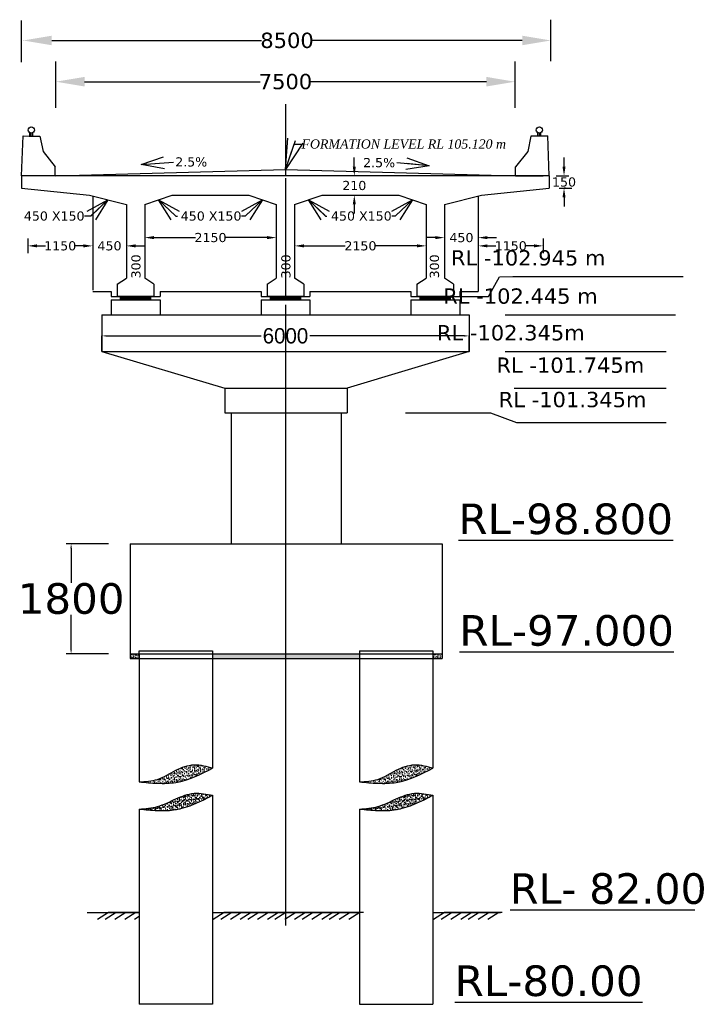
# Model space of a CAD drawing. Header units: millimetres. Extents: x -20950785 to 389010297, y -11535949 to 14056629.
# Tile 17 of 256: x 8031094 to 8052910, y -991283 to -959101. Entities that reach past the tile are written whole.
import ezdxf

# ---------------------------------------------------------------- set-up
doc = ezdxf.new("R2010")
doc.units = ezdxf.units.MM
doc.header["$LTSCALE"] = 60
doc.header["$MEASUREMENT"] = 0
doc.dimstyles.get("Standard").update_dxf_attribs({"dimtxt": 400, "dimasz": 215, "dimexe": 0.18, "dimexo": 0.0625, "dimgap": 0.09, "dimtad": 0, "dimtih": 1, "dimtoh": 1, "dimdec": 0, "dimzin": 4, "dimdsep": 46, "dimtxsty": 'Standard', "dimblk": 'OPEN90', "dimcen": 0, "dimadec": 0, "dimazin": 1, "dimtfac": 1, "dimtdec": 0, "dimtix": 1, "dimtofl": 0, "dimtmove": 0, "dimatfit": 3, "dimldrblk": 'OPEN30', "dimfxl": 1, "dimtolj": 1, "dimtzin": 0, "dimarcsym": 0})
pattern_1 = [(50, (6938999.46, -1118665.463), (71.7260183, -6.2752135), [7.5, -82.5]), (355, (6938999.46, -1118665.46), (-13.8751334, 75.2192134), [6, -66]), (100.4514445, (6939005.44, -1118665.986), (57.8508847, 68.943999), [6.374019, -70.114211]), (46.1842, (6938999.46, -1118645.46), (106.724133, -16.551928), [11.25, -123.75]), (96.635635, (6939008.36, -1118646.84), (93.466195, 97.41186), [9.561034, -105.171376]), (351.184164, (6938999.46, -1118645.46), (93.466195, 97.41186), [9, -99]), (21, (6939009.46, -1118650.463), (59.6907052, -40.261889), [7.5, -82.5]), (326, (6939009.46, -1118650.46), (24.331533, 72.5150045), [6, -66]), (71.451445, (6939014.436, -1118653.82), (84.0222377, 32.2531153), [6.374019, -70.114211]), (37.5, (6938999.462, -1118665.463), (1.21598553, 33.2893854), [0, -65.2, 0, -67, 0, -66.25]), (7.5, (6938999.462, -1118665.463), (26.3069537, 39.4411712), [0, -38.2, 0, -63.7, 0, -25.25]), (327.5, (6938977.162, -1118665.463), (53.3822436, -2.2554872), [0, -25, 0, -78, 0, -103.5]), (317.5, (6938967.16, -1118665.463), (58.318617, 10.0104982), [0, -32.5, 0, -51.8, 0, -73.5])]

# ---------------------------------------------------------------- blocks, each defined once
blk = doc.blocks.new('*D156')
at = {"color": 0, "linetype": 'Continuous', "lineweight": -2, "transparency": 16777216}
for p, q in [((8034000, -976228), (8032773, -976228)), ((8032774, -976378), (8032774, -977505)), ((8032774, -979678), (8032774, -978551)), ((8033807, -979828), (8032773, -979828))]:
    blk.add_line(p, q, dxfattribs=at)
for points in [[(8032749, -976378), (8032799, -976378), (8032774, -976228)], [(8032749, -979678), (8032799, -979678), (8032774, -979828)]]:
    blk.add_solid(points, dxfattribs=at)
at = {"layer": 'Defpoints', "color": 0, "linetype": 'Continuous', "lineweight": -2, "transparency": 16777216}
for p in [(8034000, -976228), (8032774, -979828), (8033807, -979828)]:
    blk.add_point(p, dxfattribs=at)
at = {"color": 0, "linetype": 'Continuous', "transparency": 16777216, "insert": (8032774, -978028), "char_height": 500, "attachment_point": 5}
blk.add_mtext('\\A1;{\\fVerdana|b0|i0|c0|p34;\\H2x;1800}', dxfattribs=at)
blk = doc.blocks.new('*D205')
at = {"color": 0, "linetype": 'Continuous', "lineweight": -2, "transparency": 16777216}
for p, q in [((8033779, -969948), (8033779, -969436)), ((8033929, -969436), (8038988, -969436)), ((8045629, -969436), (8040571, -969436)), ((8045779, -969948), (8045779, -969436))]:
    blk.add_line(p, q, dxfattribs=at)
for points in [[(8033929, -969411), (8033929, -969461), (8033779, -969436)], [(8045629, -969411), (8045629, -969461), (8045779, -969436)]]:
    blk.add_solid(points, dxfattribs=at)
at = {"layer": 'Defpoints', "color": 0, "linetype": 'Continuous', "lineweight": -2, "transparency": 16777216}
for p in [(8045779, -969436), (8033779, -969948), (8045779, -969948)]:
    blk.add_point(p, dxfattribs=at)
at = {"color": 0, "linetype": 'Continuous', "transparency": 16777216, "insert": (8039779, -969436), "char_height": 500, "attachment_point": 5}
blk.add_mtext('\\A1;6000', dxfattribs=at)
blk = doc.blocks.new('*D167')
at = {"color": 0, "linetype": 'Continuous', "lineweight": -2, "transparency": 16777216}
for p, q in [((8031208, -959781), (8031208, -959781)), ((8032143, -959781), (8038998, -959781)), ((8047516, -959781), (8040661, -959781)), ((8048451, -959781), (8048451, -959781))]:
    blk.add_line(p, q, dxfattribs=at)
for points in [[(8032143, -959625), (8032143, -959937), (8031208, -959781)], [(8047516, -959625), (8047516, -959937), (8048451, -959781)]]:
    blk.add_solid(points, dxfattribs=at)
at = {"layer": 'Defpoints', "color": 0, "linetype": 'Continuous', "lineweight": -2, "transparency": 16777216}
for p in [(8031208, -959781), (8048451, -959781), (8048451, -959781)]:
    blk.add_point(p, dxfattribs=at)
at = {"color": 0, "linetype": 'Continuous', "transparency": 16777216, "insert": (8039830, -959781), "char_height": 500, "attachment_point": 5}
blk.add_mtext('\\A1;{\\fVerdana|b0|i0|c0|p34;8500}', dxfattribs=at)
blk = doc.blocks.new('*D168')
at = {"color": 0, "linetype": 'Continuous', "lineweight": -2, "transparency": 16777216}
for p, q in [((8032279, -961128), (8032279, -961128)), ((8033214, -961128), (8038953, -961128)), ((8046344, -961128), (8040605, -961128)), ((8047279, -961128), (8047279, -961128))]:
    blk.add_line(p, q, dxfattribs=at)
for points in [[(8033214, -960972), (8033214, -961284), (8032279, -961128)], [(8046344, -960972), (8046344, -961284), (8047279, -961128)]]:
    blk.add_solid(points, dxfattribs=at)
at = {"layer": 'Defpoints', "color": 0, "linetype": 'Continuous', "lineweight": -2, "transparency": 16777216}
for p in [(8032279, -961128), (8047279, -961128), (8047279, -961128)]:
    blk.add_point(p, dxfattribs=at)
at = {"color": 0, "linetype": 'Continuous', "transparency": 16777216, "insert": (8039779, -961128), "char_height": 500, "attachment_point": 5}
blk.add_mtext('\\A1;{\\fVerdana|b0|i0|c0|p34;7500}', dxfattribs=at)
blk = doc.blocks.new('*D206')
at = {"color": 0, "linetype": 'Continuous', "lineweight": -2, "transparency": 16777216}
for p, q in [((8035179, -966224), (8035179, -966224)), ((8035479, -966224), (8036834, -966224)), ((8039179, -966224), (8037824, -966224)), ((8039479, -966224), (8039479, -966224))]:
    blk.add_line(p, q, dxfattribs=at)
for points in [[(8035479, -966174), (8035479, -966274), (8035179, -966224)], [(8039179, -966174), (8039179, -966274), (8039479, -966224)]]:
    blk.add_solid(points, dxfattribs=at)
at = {"layer": 'Defpoints', "color": 0, "linetype": 'Continuous', "lineweight": -2, "transparency": 16777216}
for p in [(8035179, -966224), (8039479, -966224), (8039479, -966224)]:
    blk.add_point(p, dxfattribs=at)
at = {"color": 0, "linetype": 'Continuous', "transparency": 16777216, "insert": (8037329, -966224), "char_height": 500, "attachment_point": 5}
blk.add_mtext('\\A1;{\\fVerdana|b0|i0|c0|p34;\\H0.6x;2150}', dxfattribs=at)
blk = doc.blocks.new('*D169')
at = {"color": 0, "linetype": 'Continuous', "lineweight": -2, "transparency": 16777216}
for p, q in [((8040079, -966494), (8040079, -966494)), ((8040379, -966494), (8041734, -966494)), ((8044079, -966494), (8042724, -966494)), ((8044379, -966494), (8044379, -966494))]:
    blk.add_line(p, q, dxfattribs=at)
for points in [[(8040379, -966444), (8040379, -966544), (8040079, -966494)], [(8044079, -966444), (8044079, -966544), (8044379, -966494)]]:
    blk.add_solid(points, dxfattribs=at)
at = {"layer": 'Defpoints', "color": 0, "linetype": 'Continuous', "lineweight": -2, "transparency": 16777216}
for p in [(8040079, -966494), (8044379, -966494), (8044379, -966494)]:
    blk.add_point(p, dxfattribs=at)
at = {"color": 0, "linetype": 'Continuous', "transparency": 16777216, "insert": (8042229, -966494), "char_height": 500, "attachment_point": 5}
blk.add_mtext('\\A1;{\\fVerdana|b0|i0|c0|p34;\\H0.6x;2150}', dxfattribs=at)
blk = doc.blocks.new('*D207')
at = {"color": 0, "linetype": 'Continuous', "lineweight": -2, "transparency": 16777216}
for p, q in [((8044679, -966225), (8044379, -966225)), ((8044979, -966225), (8044979, -966225)), ((8046079, -966225), (8046079, -966225)), ((8046379, -966225), (8046679, -966225))]:
    blk.add_line(p, q, dxfattribs=at)
for points in [[(8044679, -966175), (8044679, -966275), (8044979, -966225)], [(8046379, -966175), (8046379, -966275), (8046079, -966225)]]:
    blk.add_solid(points, dxfattribs=at)
at = {"layer": 'Defpoints', "color": 0, "linetype": 'Continuous', "lineweight": -2, "transparency": 16777216}
for p in [(8044979, -966225), (8046079, -966225), (8046079, -966225)]:
    blk.add_point(p, dxfattribs=at)
at = {"color": 0, "linetype": 'Continuous', "transparency": 16777216, "insert": (8045529, -966225), "char_height": 500, "attachment_point": 5}
blk.add_mtext('\\A1;{\\fVerdana|b0|i0|c0|p34;\\H0.6x;450}', dxfattribs=at)
blk = doc.blocks.new('*D170')
at = {"color": 0, "linetype": 'Continuous', "lineweight": -2, "transparency": 16777216}
for p, q in [((8033179, -966494), (8032879, -966494)), ((8033479, -966494), (8033479, -966494)), ((8034579, -966494), (8034579, -966494)), ((8034879, -966494), (8035179, -966494))]:
    blk.add_line(p, q, dxfattribs=at)
for points in [[(8033179, -966444), (8033179, -966544), (8033479, -966494)], [(8034879, -966444), (8034879, -966544), (8034579, -966494)]]:
    blk.add_solid(points, dxfattribs=at)
at = {"layer": 'Defpoints', "color": 0, "linetype": 'Continuous', "lineweight": -2, "transparency": 16777216}
for p in [(8033479, -966494), (8034579, -966494), (8034579, -966494)]:
    blk.add_point(p, dxfattribs=at)
at = {"color": 0, "linetype": 'Continuous', "transparency": 16777216, "insert": (8034029, -966494), "char_height": 500, "attachment_point": 5}
blk.add_mtext('\\A1;{\\fVerdana|b0|i0|c0|p34;\\H0.6x;450}', dxfattribs=at)
blk = doc.blocks.new('*D208')
at = {"color": 0, "linetype": 'Continuous', "lineweight": -2, "transparency": 16777216}
for p, q in [((8046079, -966494), (8046079, -966494)), ((8046379, -966494), (8046657, -966494)), ((8047901, -966494), (8047623, -966494)), ((8048201, -966494), (8048201, -966494))]:
    blk.add_line(p, q, dxfattribs=at)
for points in [[(8046379, -966444), (8046379, -966544), (8046079, -966494)], [(8047901, -966444), (8047901, -966544), (8048201, -966494)]]:
    blk.add_solid(points, dxfattribs=at)
at = {"layer": 'Defpoints', "color": 0, "linetype": 'Continuous', "lineweight": -2, "transparency": 16777216}
for p in [(8046079, -966494), (8048201, -966494), (8048201, -966494)]:
    blk.add_point(p, dxfattribs=at)
at = {"color": 0, "linetype": 'Continuous', "transparency": 16777216, "insert": (8047140, -966494), "char_height": 500, "attachment_point": 5}
blk.add_mtext('\\A1;{\\fVerdana|b0|i0|c0|p34;\\H0.6x;1150}', dxfattribs=at)
blk = doc.blocks.new('*D171')
at = {"color": 0, "linetype": 'Continuous', "lineweight": -2, "transparency": 16777216}
for p, q in [((8033179, -966494), (8032879, -966494)), ((8033479, -966494), (8033479, -966494)), ((8034579, -966494), (8034579, -966494)), ((8034879, -966494), (8035179, -966494))]:
    blk.add_line(p, q, dxfattribs=at)
for points in [[(8033179, -966444), (8033179, -966544), (8033479, -966494)], [(8034879, -966444), (8034879, -966544), (8034579, -966494)]]:
    blk.add_solid(points, dxfattribs=at)
at = {"layer": 'Defpoints', "color": 0, "linetype": 'Continuous', "lineweight": -2, "transparency": 16777216}
for p in [(8033479, -966494), (8033479, -966494), (8034579, -966494)]:
    blk.add_point(p, dxfattribs=at)
at = {"color": 0, "linetype": 'Continuous', "transparency": 16777216, "insert": (8034029, -966494), "char_height": 500, "attachment_point": 5}
blk.add_mtext('\\A1;{\\fVerdana|b0|i0|c0|p34;\\H0.6x;450}', dxfattribs=at)
blk = doc.blocks.new('*D209')
at = {"color": 0, "linetype": 'Continuous', "lineweight": -2, "transparency": 16777216}
for p, q in [((8031358, -966494), (8031358, -966494)), ((8031658, -966494), (8031935, -966494)), ((8033179, -966494), (8032902, -966494)), ((8033479, -966494), (8033479, -966494))]:
    blk.add_line(p, q, dxfattribs=at)
for points in [[(8031658, -966444), (8031658, -966544), (8031358, -966494)], [(8033179, -966444), (8033179, -966544), (8033479, -966494)]]:
    blk.add_solid(points, dxfattribs=at)
at = {"layer": 'Defpoints', "color": 0, "linetype": 'Continuous', "lineweight": -2, "transparency": 16777216}
for p in [(8031358, -966494), (8031358, -966494), (8033479, -966494)]:
    blk.add_point(p, dxfattribs=at)
at = {"color": 0, "linetype": 'Continuous', "transparency": 16777216, "insert": (8032418, -966494), "char_height": 500, "attachment_point": 5}
blk.add_mtext('\\A1;{\\fVerdana|b0|i0|c0|p34;\\H0.6x;1150}', dxfattribs=at)
blk = doc.blocks.new('*D172')
at = {"color": 0, "linetype": 'Continuous', "lineweight": -2, "transparency": 16777216}
for p, q in [((8042028, -963908), (8042028, -963608)), ((8042028, -964208), (8042028, -964208)), ((8042028, -964838), (8042028, -964838)), ((8042028, -965138), (8042028, -965438))]:
    blk.add_line(p, q, dxfattribs=at)
for points in [[(8041978, -963908), (8042078, -963908), (8042028, -964208)], [(8041978, -965138), (8042078, -965138), (8042028, -964838)]]:
    blk.add_solid(points, dxfattribs=at)
at = {"layer": 'Defpoints', "color": 0, "linetype": 'Continuous', "lineweight": -2, "transparency": 16777216}
for p in [(8042028, -964208), (8042028, -964838), (8042028, -964838)]:
    blk.add_point(p, dxfattribs=at)
at = {"color": 0, "linetype": 'Continuous', "transparency": 16777216, "insert": (8042028, -964523), "char_height": 500, "attachment_point": 5}
blk.add_mtext('\\A1;{\\fVerdana|b0|i0|c0|p34;\\H0.6x;210}', dxfattribs=at)
blk = doc.blocks.new('*D210')
at = {"color": 0, "linetype": 'Continuous', "lineweight": -2, "transparency": 16777216}
for p, q in [((8048881, -963908), (8048881, -963608)), ((8048881, -964208), (8048881, -964208)), ((8048926, -964608), (8048881, -964608)), ((8048881, -964908), (8048881, -965208))]:
    blk.add_line(p, q, dxfattribs=at)
for points in [[(8048831, -963908), (8048931, -963908), (8048881, -964208)], [(8048831, -964908), (8048931, -964908), (8048881, -964608)]]:
    blk.add_solid(points, dxfattribs=at)
at = {"layer": 'Defpoints', "color": 0, "linetype": 'Continuous', "lineweight": -2, "transparency": 16777216}
for p in [(8048881, -964208), (8048881, -964608), (8048926, -964608)]:
    blk.add_point(p, dxfattribs=at)
at = {"color": 0, "linetype": 'Continuous', "transparency": 16777216, "insert": (8048881, -964408), "char_height": 500, "attachment_point": 5}
blk.add_mtext('\\A1;{\\fVerdana|b0|i0|c0|p34;\\H0.6x;150}', dxfattribs=at)

msp = doc.modelspace()

# ---------------------------------------------------------------- hatches: boundary and pattern name
at = {"linetype": 'ByBlock', "lineweight": -2, "ltscale": 2}
h = msp.add_hatch(dxfattribs=at)
h.set_pattern_fill('ANSI31', color=1, scale=10)
h.set_pattern_definition([(45, (8034836.2404, -968194.6273), (-0.88388348, 0.88388348), [])])
h.paths.add_polyline_path([(8034379.29, -968148.31), (8034379.29, -968252.31), (8035379.29, -968252.31), (8035379.29, -968148.31), (8034879.29, -968148.31)])
h.paths.add_polyline_path([(8039279.29, -968148.31), (8039279.29, -968252.31), (8040279.29, -968252.31), (8040279.29, -968148.31), (8039779.29, -968148.31)])
h.paths.add_polyline_path([(8045174.82, -968252.31), (8045174.82, -968148.31), (8044674.82, -968148.31), (8044174.82, -968148.31), (8044174.82, -968252.31)])
at = {"linetype": 'Continuous'}
h = msp.add_hatch(dxfattribs=at)
h.set_pattern_fill('AR-CONC', color=1, scale=10)
h.set_pattern_definition(pattern_1)
h.paths.add_polyline_path([(8034999.29, -979828.31), (8034699.29, -979828.31), (8034699.29, -979978.31), (8034999.29, -979978.31)])
h = msp.add_hatch(dxfattribs=at)
h.set_pattern_fill('AR-CONC', color=1, scale=10)
h.set_pattern_definition(pattern_1)
h.paths.add_polyline_path([(8039779.29, -979828.31), (8037399.29, -979828.31), (8037399.29, -979978.31), (8039779.29, -979978.31)])
h = msp.add_hatch(dxfattribs=at)
h.set_pattern_fill('AR-CONC', color=1, scale=10)
h.set_pattern_definition(pattern_1)
h.paths.add_polyline_path([(8042199.29, -979828.31), (8039779.29, -979828.31), (8039779.29, -979978.31), (8042199.29, -979978.31)])
h = msp.add_hatch(dxfattribs=at)
h.set_pattern_fill('AR-CONC', color=1, scale=10)
h.set_pattern_definition(pattern_1)
h.paths.add_polyline_path([(8044899.29, -979828.31), (8044599.29, -979828.31), (8044599.29, -979978.31), (8044899.29, -979978.31)])
h = msp.add_hatch(dxfattribs=at)
h.set_pattern_fill('AR-SAND', color=1, scale=50, style=0)
h.set_pattern_definition([(37.5, (6046624.05, -988165.05), (-3.149668, 96.3411885), [0, -76, 0, -85, 0, -81.25]), (7.5, (6046624.05, -988165.05), (88.488835, 141.107303), [0, -41, 0, -68.5, 0, -26.25]), (327.5, (6046562.55, -988165.05), (155.707093, 0.2829527), [0, -25, 0, -90, 0, -117.5]), (317.5, (6046562.55, -988165.05), (150.30633, 43.883778), [0, -12.5, 0, -59, 0, -67.5])])
edge = h.paths.add_edge_path()
edge.add_spline(control_points=[(8037399.29, -983562.26), (8037199.12, -983505.15), (8036793.4, -983389.4), (8036170.94, -983617.09), (8035638.05, -983978.86), (8035204.97, -984002.66), (8034999.29, -984013.96)], knot_values=[0, 0, 0, 0, 1219.00568843, 2470.81221099, 3810.15911096, 5021.66393968, 5021.66393968, 5021.66393968, 5021.66393968], degree=3, periodic=0)
edge.add_spline(control_points=[(8034999.29, -984013.96), (8035198.65, -984032.45), (8035597.07, -984069.39), (8036437.98, -984052.91), (8037009.54, -983761.18), (8037399.29, -983562.26)], knot_values=[0, 0, 0, 0, 1203.25416858, 2404.65267377, 4979.94576107, 4979.94576107, 4979.94576107, 4979.94576107], degree=3, periodic=0)
h = msp.add_hatch(dxfattribs=at)
h.set_pattern_fill('AR-SAND', color=1, scale=50, style=0)
h.set_pattern_definition([(37.5, (6053824.05, -988165.05), (-3.149668, 96.3411885), [0, -76, 0, -85, 0, -81.25]), (7.5, (6053824.05, -988165.05), (88.488835, 141.107303), [0, -41, 0, -68.5, 0, -26.25]), (327.5, (6053762.55, -988165.05), (155.707093, 0.2829527), [0, -25, 0, -90, 0, -117.5]), (317.5, (6053762.55, -988165.05), (150.30633, 43.883778), [0, -12.5, 0, -59, 0, -67.5])])
edge = h.paths.add_edge_path()
edge.add_spline(control_points=[(8044599.29, -983562.26), (8044399.12, -983505.15), (8043993.4, -983389.4), (8043370.94, -983617.09), (8042838.05, -983978.86), (8042404.97, -984002.66), (8042199.29, -984013.96)], knot_values=[0, 0, 0, 0, 1219.00568843, 2470.81221099, 3810.15911096, 5021.66393968, 5021.66393968, 5021.66393968, 5021.66393968], degree=3, periodic=0)
edge.add_spline(control_points=[(8042199.29, -984013.96), (8042398.65, -984032.45), (8042797.07, -984069.39), (8043637.98, -984052.91), (8044209.54, -983761.18), (8044599.29, -983562.26)], knot_values=[0, 0, 0, 0, 1203.25416858, 2404.65267377, 4979.94576107, 4979.94576107, 4979.94576107, 4979.94576107], degree=3, periodic=0)
h = msp.add_hatch(dxfattribs=at)
h.set_pattern_fill('AR-SAND', color=1, scale=50, style=0)
h.set_pattern_definition([(37.5, (6046624.05, -988320.32), (-3.149668, 96.3411885), [0, -76, 0, -85, 0, -81.25]), (7.5, (6046624.05, -988320.32), (88.488835, 141.107303), [0, -41, 0, -68.5, 0, -26.25]), (327.5, (6046562.55, -988320.32), (155.707093, 0.2829527), [0, -25, 0, -90, 0, -117.5]), (317.5, (6046562.55, -988320.32), (150.30633, 43.883778), [0, -12.5, 0, -59, 0, -67.5])])
edge = h.paths.add_edge_path()
edge.add_spline(control_points=[(8037399.29, -984451.28), (8037198.16, -984411.66), (8036788.4, -984330.94), (8036182.86, -984556.36), (8035626.85, -984858.44), (8035203.34, -984888.5), (8034999.29, -984902.98)], knot_values=[0, 0, 0, 0, 1206.79020012, 2458.69445665, 3761.76521728, 4973.270046, 4973.270046, 4973.270046, 4973.270046], degree=3, periodic=0)
edge.add_spline(control_points=[(8034999.29, -984902.98), (8035198.65, -984921.47), (8035597.07, -984958.42), (8036437.98, -984941.93), (8037009.54, -984650.21), (8037399.29, -984451.28)], knot_values=[0, 0, 0, 0, 1203.25416858, 2404.65267377, 4979.94576107, 4979.94576107, 4979.94576107, 4979.94576107], degree=3, periodic=0)
h = msp.add_hatch(dxfattribs=at)
h.set_pattern_fill('AR-SAND', color=1, scale=50, style=0)
h.set_pattern_definition([(37.5, (6053824.05, -988320.32), (-3.149668, 96.3411885), [0, -76, 0, -85, 0, -81.25]), (7.5, (6053824.05, -988320.32), (88.488835, 141.107303), [0, -41, 0, -68.5, 0, -26.25]), (327.5, (6053762.55, -988320.32), (155.707093, 0.2829527), [0, -25, 0, -90, 0, -117.5]), (317.5, (6053762.55, -988320.32), (150.30633, 43.883778), [0, -12.5, 0, -59, 0, -67.5])])
edge = h.paths.add_edge_path()
edge.add_spline(control_points=[(8044599.29, -984451.28), (8044398.16, -984411.66), (8043988.4, -984330.94), (8043382.86, -984556.36), (8042826.85, -984858.44), (8042403.34, -984888.5), (8042199.29, -984902.98)], knot_values=[0, 0, 0, 0, 1206.79020012, 2458.69445665, 3761.76521728, 4973.270046, 4973.270046, 4973.270046, 4973.270046], degree=3, periodic=0)
edge.add_spline(control_points=[(8042199.29, -984902.98), (8042398.65, -984921.47), (8042797.07, -984958.42), (8043637.98, -984941.93), (8044209.54, -984650.21), (8044599.29, -984451.28)], knot_values=[0, 0, 0, 0, 1203.25416858, 2404.65267377, 4979.94576107, 4979.94576107, 4979.94576107, 4979.94576107], degree=3, periodic=0)

# ---------------------------------------------------------------- linework, layer by layer
at = {"color": 1, "linetype": 'Continuous'}
for p, q in [((8031157.78, -960486.13), (8031157.78, -959127.63)), ((8048451.21, -960459.93), (8048451.21, -959101.43)), ((8032279.29, -961978.91), (8032279.29, -960468.92)), ((8047279.29, -961978.91), (8047279.29, -960468.92)), ((8039779.29, -961864.21), (8039779.29, -963998.36)), ((8031422.75, -962908.36), (8031422.75, -962794.96)), ((8031472.75, -962908.36), (8031472.75, -962808.36)), ((8031472.75, -962908.36), (8031472.75, -962808.36)), ((8031522.75, -962908.36), (8031522.75, -962794.96)), ((8048025.99, -962908.36), (8048025.99, -962794.96)), ((8048075.99, -962908.36), (8048075.99, -962808.36)), ((8048125.99, -962908.36), (8048125.99, -962794.96)), ((8031157.78, -964200.68), (8031207.78, -962900.68)), ((8031207.78, -962900.68), (8031407.63, -962908.36)), ((8031407.63, -962908.36), (8031757.63, -962908.36)), ((8031757.63, -962908.36), (8031857.63, -963408.36)), ((8047800.92, -962908.36), (8047700.92, -963408.36)), ((8048351.07, -962908.36), (8047800.92, -962908.36)), ((8048400.77, -964200.68), (8048350.77, -962900.68)), ((8031857.63, -963408.36), (8032257.63, -963908.36)), ((8047700.92, -963408.36), (8047300.92, -963908.36)), ((8032257.63, -964208.36), (8032257.63, -963908.36)), ((8039779.29, -963998.36), (8039779.29, -964208.36)), ((8047300.92, -964208.36), (8047300.92, -963908.36)), ((8047300.92, -964208.36), (8047300.92, -963908.36)), ((8031157.63, -964208.36), (8031157.63, -964608.36)), ((8032257.63, -964208.36), (8031157.63, -964208.36)), ((8048400.92, -964208.36), (8032257.63, -964208.36)), ((8039779.29, -964286.36), (8039779.29, -968148.31)), ((8047300.92, -964208.36), (8048200.92, -964208.36)), ((8048400.92, -964208.36), (8048400.92, -964608.36)), ((8048626.36, -964208.36), (8049043.46, -964208.36)), ((8031157.63, -964608.36), (8033379.29, -964838.36)), ((8046179.29, -964838.36), (8048400.92, -964608.36)), ((8048717.25, -964608.36), (8049134.35, -964608.36)), ((8033479.29, -964863.36), (8033479.29, -967938.36)), ((8046079.29, -964863.36), (8046079.29, -967990.36)), ((8034579.29, -965138.36), (8034579.29, -967548.31)), ((8035179.29, -965138.36), (8035179.29, -967548.31)), ((8039479.29, -965138.36), (8039479.29, -967548.31)), ((8040079.29, -965138.36), (8040079.29, -967548.31)), ((8044379.29, -965138.36), (8044379.29, -967545.34)), ((8044979.29, -965138.36), (8044979.29, -967551.29)), ((8031357.66, -966257.31), (8031357.66, -966730.86)), ((8048200.92, -966257.31), (8048200.92, -966730.86)), ((8047211.2, -967499.84), (8052778.26, -967499.84)), ((8033483.75, -967990.36), (8034079.29, -967990.36)), ((8034079.29, -967990.36), (8034079.29, -968148.31)), ((8034279.29, -967748.31), (8034279.29, -968148.31)), ((8035479.29, -967748.31), (8035479.29, -968148.31)), ((8035679.29, -967990.36), (8038979.29, -967990.36)), ((8035679.29, -967990.36), (8035679.29, -968148.31)), ((8038979.29, -967990.36), (8038979.29, -968148.31)), ((8039179.29, -967748.31), (8039179.29, -968148.31)), ((8040379.29, -967748.31), (8040379.29, -968148.31)), ((8040579.29, -967990.36), (8040579.29, -968148.31)), ((8040579.29, -967990.36), (8043874.82, -967990.36)), ((8043874.82, -967990.36), (8043874.82, -968148.31)), ((8044074.82, -967748.31), (8044074.82, -968148.31)), ((8045274.82, -967748.31), (8045274.82, -968148.31)), ((8045474.82, -967990.36), (8046079.29, -967990.36)), ((8045474.82, -967990.36), (8045474.82, -968148.31)), ((8034079.29, -968148.31), (8035679.29, -968148.31)), ((8034079.29, -968252.31), (8035679.29, -968252.31)), ((8034079.29, -968252.31), (8034079.29, -968748.31)), ((8034879.29, -968148.31), (8034279.29, -968148.31)), ((8034379.29, -968148.31), (8034379.29, -968252.31)), ((8034379.29, -968252.31), (8035379.29, -968252.31)), ((8035479.29, -968148.31), (8034879.29, -968148.31)), ((8035379.29, -968252.31), (8035379.29, -968148.31)), ((8035679.29, -968252.31), (8035679.29, -968748.31)), ((8035679.29, -968252.31), (8035679.29, -968338.36)), ((8038979.29, -968148.31), (8040579.29, -968148.31)), ((8038979.29, -968252.31), (8040579.29, -968252.31)), ((8038979.29, -968252.31), (8038979.29, -968748.31)), ((8039779.29, -968148.31), (8039179.29, -968148.31)), ((8039779.29, -968148.31), (8039279.29, -968148.31)), ((8039279.29, -968148.31), (8039279.29, -968252.31)), ((8039279.29, -968252.31), (8040279.29, -968252.31)), ((8040279.29, -968148.31), (8039779.29, -968148.31)), ((8040379.29, -968148.31), (8039779.29, -968148.31)), ((8040279.29, -968252.31), (8040279.29, -968148.31)), ((8040579.29, -968252.31), (8040579.29, -968748.31)), ((8043874.82, -968148.31), (8045474.82, -968148.31)), ((8043874.82, -968252.31), (8043874.82, -968748.31)), ((8043874.82, -968252.31), (8045474.82, -968252.31)), ((8044674.82, -968148.31), (8044074.82, -968148.31)), ((8044674.82, -968148.31), (8044174.82, -968148.31)), ((8044174.82, -968148.31), (8044174.82, -968252.31)), ((8044174.82, -968252.31), (8045174.82, -968252.31)), ((8045174.82, -968148.31), (8044674.82, -968148.31)), ((8045274.82, -968148.31), (8044674.82, -968148.31)), ((8045174.82, -968252.31), (8045174.82, -968148.31)), ((8045474.82, -968252.31), (8045474.82, -968748.31)), ((8039779.29, -968416.36), (8039779.29, -988706.9)), ((8033779.29, -968748.31), (8045779.29, -968748.31)), ((8033779.29, -968748.31), (8033779.29, -969948.31)), ((8038979.29, -968748.31), (8040579.29, -968748.31)), ((8043874.82, -968748.31), (8045479.29, -968748.31)), ((8045779.29, -968748.31), (8045779.29, -969948.31)), ((8046958.09, -968748.31), (8052525.15, -968748.31)), ((8033779.29, -969948.31), (8045779.29, -969948.31)), ((8033779.29, -969948.31), (8045779.29, -969948.31)), ((8033779.29, -969948.31), (8037799.29, -971148.31)), ((8045779.29, -969948.31), (8041799.29, -971148.31)), ((8046958.09, -969948.31), (8052220.68, -969948.31)), ((8037799.29, -971148.31), (8041799.29, -971148.31)), ((8037799.29, -971148.31), (8037799.29, -971948.31)), ((8037799.29, -971148.31), (8041799.29, -971148.31)), ((8041799.29, -971148.31), (8041799.29, -971948.31)), ((8047254.62, -971144.7), (8052220.68, -971144.7)), ((8037799.29, -971948.31), (8041799.29, -971948.31)), ((8037999.29, -971948.31), (8037999.29, -976228.31)), ((8041599.29, -971948.31), (8041599.29, -976228.31)), ((8043697.15, -971948.31), (8046483.81, -971948.31)), ((8046483.81, -971948.31), (8047328, -972269.11)), ((8047328, -972269.11), (8052220.68, -972269.11)), ((8034000.43, -976228.31), (8032610.46, -976228.31)), ((8034699.29, -976228.31), (8044899.29, -976228.31)), ((8034699.29, -976228.31), (8034699.29, -979978.31)), ((8034699.29, -976228.31), (8044899.29, -976228.31)), ((8044899.29, -976228.31), (8044899.29, -979978.31)), ((8034000.43, -979828.31), (8032610.46, -979828.31)), ((8034699.29, -979828.31), (8044899.29, -979828.31)), ((8034999.29, -979828.31), (8034999.29, -979728.31)), ((8034999.29, -979728.31), (8037399.29, -979728.31)), ((8034999.29, -979828.31), (8034999.29, -984013.96)), ((8037399.29, -979728.31), (8037399.29, -979828.31)), ((8037399.29, -979828.31), (8037399.29, -983562.26)), ((8042199.29, -979728.31), (8042199.29, -984013.96)), ((8042199.29, -979728.31), (8044599.29, -979728.31)), ((8042199.29, -979828.31), (8044599.29, -979828.31)), ((8044599.29, -979728.31), (8044599.29, -983562.26)), ((8034699.29, -979978.31), (8044899.29, -979978.31)), ((8037399.29, -984451.28), (8037399.29, -991282.97)), ((8044599.29, -984451.28), (8044599.29, -991282.97)), ((8034999.29, -984902.98), (8034999.29, -991282.97)), ((8042199.29, -984902.98), (8042199.29, -991282.97)), ((8033294.23, -988282.97), (8034999.29, -988282.97)), ((8033999.7, -988282.97), (8033640.64, -988505.83)), ((8034245.59, -988282.97), (8033886.53, -988505.83)), ((8034245.59, -988282.97), (8033886.53, -988505.83)), ((8034999.29, -988282.97), (8033999.7, -988282.97)), ((8034566.16, -988282.97), (8034207.1, -988505.83)), ((8034886.72, -988282.97), (8034527.67, -988505.83)), ((8034886.72, -988282.97), (8034527.67, -988505.83)), ((8037399.29, -988282.97), (8042199.29, -988282.97)), ((8037775.53, -988282.97), (8037416.47, -988505.83)), ((8038021.42, -988282.97), (8037662.36, -988505.83)), ((8038021.42, -988282.97), (8037662.36, -988505.83)), ((8038775.12, -988282.97), (8037775.53, -988282.97)), ((8038341.98, -988282.97), (8037982.93, -988505.83)), ((8038662.55, -988282.97), (8038303.5, -988505.83)), ((8038662.55, -988282.97), (8038303.5, -988505.83)), ((8038662.55, -988282.97), (8038303.5, -988505.83)), ((8038908.44, -988282.97), (8038549.39, -988505.83)), ((8038908.44, -988282.97), (8038549.39, -988505.83)), ((8039662.14, -988282.97), (8038662.55, -988282.97)), ((8039229.01, -988282.97), (8038869.96, -988505.83)), ((8039549.58, -988282.97), (8039190.53, -988505.83)), ((8039549.58, -988282.97), (8039190.53, -988505.83)), ((8039549.58, -988282.97), (8039190.53, -988505.83)), ((8039795.47, -988282.97), (8039436.42, -988505.83)), ((8039795.47, -988282.97), (8039436.42, -988505.83)), ((8040549.17, -988282.97), (8039549.58, -988282.97)), ((8040116.04, -988282.97), (8039756.98, -988505.83)), ((8040436.61, -988282.97), (8040077.55, -988505.83)), ((8040436.61, -988282.97), (8040077.55, -988505.83)), ((8040436.61, -988282.97), (8040077.55, -988505.83)), ((8040682.5, -988282.97), (8040323.44, -988505.83)), ((8040682.5, -988282.97), (8040323.44, -988505.83)), ((8041436.2, -988282.97), (8040436.61, -988282.97)), ((8041003.06, -988282.97), (8040644.01, -988505.83)), ((8041323.63, -988282.97), (8040964.58, -988505.83)), ((8041323.63, -988282.97), (8040964.58, -988505.83)), ((8041323.63, -988282.97), (8040964.58, -988505.83)), ((8041569.52, -988282.97), (8041210.47, -988505.83)), ((8041569.52, -988282.97), (8041210.47, -988505.83)), ((8042323.22, -988282.97), (8041323.63, -988282.97)), ((8041890.09, -988282.97), (8041531.04, -988505.83)), ((8042210.66, -988282.97), (8041851.61, -988505.83)), ((8042210.66, -988282.97), (8041851.61, -988505.83)), ((8044599.29, -988282.97), (8046809.18, -988282.97)), ((8044978.49, -988282.97), (8044619.44, -988505.83)), ((8045224.38, -988282.97), (8044865.33, -988505.83)), ((8045224.38, -988282.97), (8044865.33, -988505.83)), ((8045978.08, -988282.97), (8044978.49, -988282.97)), ((8045544.95, -988282.97), (8045185.9, -988505.83)), ((8045865.52, -988282.97), (8045506.47, -988505.83)), ((8045865.52, -988282.97), (8045506.47, -988505.83)), ((8045865.52, -988282.97), (8045506.47, -988505.83)), ((8046111.41, -988282.97), (8045752.36, -988505.83)), ((8046111.41, -988282.97), (8045752.36, -988505.83)), ((8046865.11, -988282.97), (8045865.52, -988282.97)), ((8046431.98, -988282.97), (8046072.93, -988505.83)), ((8046752.55, -988282.97), (8046393.49, -988505.83)), ((8046752.55, -988282.97), (8046393.49, -988505.83)), ((8034999.29, -988412.07), (8034848.24, -988505.83)), ((8037399.29, -991282.97), (8034999.29, -991282.97)), ((8042199.29, -991282.97), (8044599.29, -991282.97))]:
    msp.add_line(p, q, dxfattribs=at)
at = {"color": 1, "linetype": 'ByBlock', "lineweight": -2, "ltscale": 2}
for p, q in [((8034279.29, -967748.31), (8034579.29, -967548.31)), ((8035479.29, -967748.31), (8035179.29, -967548.31)), ((8039179.29, -967748.31), (8039479.29, -967548.31)), ((8040379.29, -967748.31), (8040079.29, -967548.31)), ((8044074.82, -967748.31), (8044379.29, -967545.34)), ((8045274.82, -967748.31), (8044979.29, -967551.29)), ((8046408.29, -968148.31), (8046769.23, -967501.1)), ((8046769.23, -967501.1), (8047211.2, -967499.84)), ((8045474.82, -968148.31), (8046408.29, -968148.31))]:
    msp.add_line(p, q, dxfattribs=at)
at = {"color": 1, "linetype": 'Continuous'}
for points in [[(8032257.63, -964208.36), (8039779.29, -963998.36), (8047300.92, -964208.36)], [(8033379.29, -964838.36), (8034579.29, -965138.36)], [(8035179.29, -965138.36), (8036079.29, -964838.36), (8038579.29, -964838.36), (8039479.29, -965138.36)], [(8040079.29, -965138.36), (8040979.29, -964838.36), (8043479.29, -964838.36), (8044379.29, -965138.36)], [(8044979.29, -965138.36), (8046179.29, -964838.36)]]:
    msp.add_lwpolyline(points, dxfattribs=at)
for centre in [(8031472.75, -962708.36), (8048075.99, -962708.36)]:
    msp.add_circle(centre, 100, dxfattribs=at)
for points in [[(8034999.29, -984013.96), (8035599.29, -983930.68), (8036199.29, -983633.25), (8036799.29, -983455.05), (8037399.29, -983562.26)], [(8042199.29, -984013.96), (8042799.29, -983930.68), (8043399.29, -983633.25), (8043999.29, -983455.05), (8044599.29, -983562.26)], [(8034999.29, -984013.96), (8035599.29, -984058.18), (8036199.29, -984029.2), (8037399.29, -983562.26)], [(8042199.29, -984013.96), (8042799.29, -984058.18), (8043399.29, -984029.2), (8044599.29, -983562.26)], [(8034999.29, -984902.98), (8035599.29, -984819.7), (8036199.29, -984565.74), (8036799.29, -984387.37), (8037399.29, -984451.28)], [(8042199.29, -984902.98), (8042799.29, -984819.7), (8043399.29, -984565.74), (8043999.29, -984387.37), (8044599.29, -984451.28)], [(8034999.29, -984902.98), (8035599.29, -984947.2), (8036199.29, -984918.22), (8037399.29, -984451.28)], [(8042199.29, -984902.98), (8042799.29, -984947.2), (8043399.29, -984918.22), (8044599.29, -984451.28)]]:
    msp.add_spline(points, degree=3, dxfattribs=at)

# ---------------------------------------------------------------- texts
for s, insert, char_height, width, attachment_point in [('{\\fTimes New Roman|b0|i1|c0|p18;FORMATION LEVEL RL 105.120 m}', (8040301.11, -963167.6), 300, 6879.8238, 4), ('{\\fVerdana|b0|i0|c0|p34;\\LRL-98.800}', (8045430.82, -974915.01), 1000, 10878.0012, 1), ('{\\fVerdana|b0|i0|c0|p34;\\LRL-97.000}', (8045460.24, -978561.37), 1000, 10878.0012, 1), ('{\\fVerdana|b0|i0|c0|p34;\\LRL- 82.00}', (8047115.54, -986998.92), 1000, 10878.0012, 1), ('{\\fVerdana|b0|i0|c0|p34;\\LRL-80.00}', (8045307.88, -990011.29), 1000, 10878.0012, 1)]:
    msp.add_mtext(s, dxfattribs=dict(at, insert=insert, char_height=char_height, width=width, attachment_point=attachment_point))
for s, insert, char_height, attachment_point in [('{\\fVerdana|b0|i0|c0|p34;2.5%}', (8036175.38, -963751.98), 300, 4), ('{\\fVerdana|b0|i0|c0|p34;2.5%}', (8043361.69, -963774.98), 300, 6), ('{\\fVerdana|b0|i0|c0|p34;\\H1.2x; 450 X150}', (8033213.8, -965520.32), 250, 6), ('{\\fVerdana|b0|i0|c0|p34; \\H1.2x;450 X150}', (8036247.58, -965520.32), 250, 4), ('{\\fVerdana|b0|i0|c0|p34; 450 X150}', (8041134.91, -965520.32), 300, 4), ('     {\\fVerdana|b0|i0|c0|p34;\\H0.64103x;RL -102.945 m}', (8043738.54, -966635.44), 780, 1), ('     {\\fVerdana|b0|i0|c0|p34;\\H0.64103x;RL -102.445 m}', (8043485.42, -967883.91), 780, 1), ('     {\\fVerdana|b0|i0|c0|p34;\\H0.64103x;RL -102.345m}', (8043278.85, -969082.26), 780, 1), (' {\\fVerdana|b0|i0|c0|p34;\\H0.64103x;RL -101.745m}', (8046383.27, -970141.82), 780, 1), (' {\\fVerdana|b0|i0|c0|p34;\\H0.64103x;RL -101.345m}', (8046456.66, -971266.23), 780, 1)]:
    msp.add_mtext(s, dxfattribs=dict(at, insert=insert, char_height=char_height, attachment_point=attachment_point))
at = {"color": 1, "linetype": 'Continuous', "char_height": 250, "attachment_point": 4, "rotation": 90}
for insert in [(8034894.37, -967666.28), (8039794.37, -967666.28), (8044649.13, -967666.28)]:
    msp.add_mtext('{\\fVerdana|b0|i0|c0|p34; \\H1.2x;300}', dxfattribs=dict(at, insert=insert))

# ---------------------------------------------------------------- dimensions: what is measured, and where the dimension line sits
at = {"color": 1, "linetype": 'Continuous'}
for base, p1, p2, text, override, picture, middle in [((8048451.21, -959780.86), (8031208.22, -959780.68), (8048451.21, -959780.86), '{\\fVerdana|b0|i0|c0|p34;8500}', {"dimtxt": 500, "dimasz": 935, "dimfxl": 300}, '*D167', (8039829.72, -959780.86)), ((8047279.29, -961127.74), (8032279.29, -961127.56), (8047279.29, -961127.74), '{\\fVerdana|b0|i0|c0|p34;7500}', {"dimtxt": 500, "dimasz": 935, "dimfxl": 300}, '*D168', (8039779.29, -961127.74)), ((8039479.29, -966223.98), (8035179.29, -966223.98), (8039479.29, -966223.98), '{\\fVerdana|b0|i0|c0|p34;\\H0.6x;2150}', {"dimtxt": 500, "dimasz": 300, "dimfxl": 300}, '*D206', (8037329.29, -966223.98)), ((8046079.29, -966225.18), (8044979.29, -966225.18), (8046079.29, -966225.18), '{\\fVerdana|b0|i0|c0|p34;\\H0.6x;450}', {"dimtxt": 500, "dimasz": 300, "dimfxl": 300}, '*D207', (8045529.29, -966225.18)), ((8034579.29, -966494.08), (8033479.29, -966494.08), (8034579.29, -966494.08), '{\\fVerdana|b0|i0|c0|p34;\\H0.6x;450}', {"dimtxt": 500, "dimasz": 300, "dimfxl": 300}, '*D170', (8034029.29, -966494.08)), ((8044379.29, -966494.26), (8040079.29, -966494.26), (8044379.29, -966494.26), '{\\fVerdana|b0|i0|c0|p34;\\H0.6x;2150}', {"dimtxt": 500, "dimasz": 300, "dimfxl": 300}, '*D169', (8042229.29, -966494.26)), ((8048200.92, -966494.08), (8046079.29, -966493.9), (8048200.92, -966494.08), '{\\fVerdana|b0|i0|c0|p34;\\H0.6x;1150}', {"dimtxt": 500, "dimasz": 300, "dimfxl": 300}, '*D208', (8047140.1, -966494.08)), ((8045779.29, -969435.96), (8033779.29, -969948.31), (8045779.29, -969948.31), '6000', {"dimtxt": 500, "dimasz": 150, "dimfxl": 300}, '*D205', (8039779.29, -969435.96))]:
    dim = msp.add_linear_dim(base=base, p1=p1, p2=p2, text=text, dimstyle='Standard', override=override, dxfattribs=at)
    dim.commit()
    dim.dimension.update_dxf_attribs({"geometry": picture, "text_midpoint": middle})
for base, p1, p2, angle, text, picture, middle in [((8042028, -964838.36), (8042028, -964208.36), (8042028, -964838.36), 90, '{\\fVerdana|b0|i0|c0|p34;\\H0.6x;210}', '*D172', (8042028, -964523.36)), ((8048880.78, -964608.36), (8048880.78, -964208.36), (8048925.8, -964608.36), 90, '{\\fVerdana|b0|i0|c0|p34;\\H0.6x;150}', '*D210', (8048880.78, -964408.36)), ((8031357.66, -966494.08), (8033479.29, -966493.9), (8031357.66, -966494.08), 180, '{\\fVerdana|b0|i0|c0|p34;\\H0.6x;1150}', '*D209', (8032418.47, -966494.08)), ((8033479.29, -966494.08), (8034579.29, -966494.08), (8033479.29, -966494.08), 180, '{\\fVerdana|b0|i0|c0|p34;\\H0.6x;450}', '*D171', (8034029.29, -966494.08))]:
    dim = msp.add_linear_dim(base=base, p1=p1, p2=p2, angle=angle, text=text, dimstyle='Standard', override={"dimtxt": 500, "dimasz": 300, "dimfxl": 300}, dxfattribs=at)
    dim.commit()
    dim.dimension.update_dxf_attribs({"geometry": picture, "text_midpoint": middle})
dim = msp.add_linear_dim(base=(8032773.56, -979828.31), p1=(8034000.43, -976228.31), p2=(8033806.69, -979828.31), angle=90, text='{\\fVerdana|b0|i0|c0|p34;\\H2x;1800}', dimstyle='Standard', override={"dimtxt": 500, "dimasz": 150, "dimfxl": 300}, dxfattribs=at)
dim.commit()
dim.dimension.update_dxf_attribs({"geometry": '*D156', "text_midpoint": (8032773.56, -978028.31), "dimtype": 160})

# ---------------------------------------------------------------- leaders
at = {"color": 1, "linetype": 'Continuous', "annotation_type": 0, "has_hookline": 1}
for points, override, hookline_direction, text_width in [([(8039779.29, -963998.36), (8040062.46, -963167.6), (8040301.02, -963167.6)], {"dimtxt": 500, "dimasz": 1000, "dimfxl": 300}, 0, 6514.56), ([(8035062.46, -963838.36), (8036120.65, -963753.91)], {"dimtxt": 500, "dimasz": 750, "dimfxl": 300}, 0, 1056.35), ([(8044473.46, -963875.86), (8043416.43, -963776.91)], {"dimtxt": 500, "dimasz": 750, "dimfxl": 300}, 1, 1056.35), ([(8033979.29, -964988.36), (8033416.26, -965520.32), (8033213.89, -965520.32)], {"dimtxt": 500, "dimasz": 750, "dimfxl": 300}, 1, 2119.54), ([(8035629.29, -964988.36), (8036192.32, -965520.32), (8036247.49, -965520.32)], {"dimtxt": 500, "dimasz": 750, "dimfxl": 300}, 0, 2095.37), ([(8040529.29, -964988.36), (8041092.32, -965520.32), (8041134.82, -965520.32)], {"dimtxt": 500, "dimasz": 750, "dimfxl": 300}, 0, 2119.54)]:
    msp.add_leader(points, dimstyle='Standard', override=override, dxfattribs=dict(at, hookline_direction=hookline_direction, text_width=text_width))
at = {"color": 1, "linetype": 'Continuous'}
for points in [[(8039029.29, -964988.36), (8038466.26, -965520.32), (8038343.11, -965520.32)], [(8043929.29, -964988.36), (8043366.26, -965520.32), (8043252.34, -965520.32)]]:
    msp.add_leader(points, dimstyle='Standard', override={"dimtxt": 500, "dimasz": 750, "dimfxl": 300}, dxfattribs=at)

doc.saveas('drawing.dxf')
